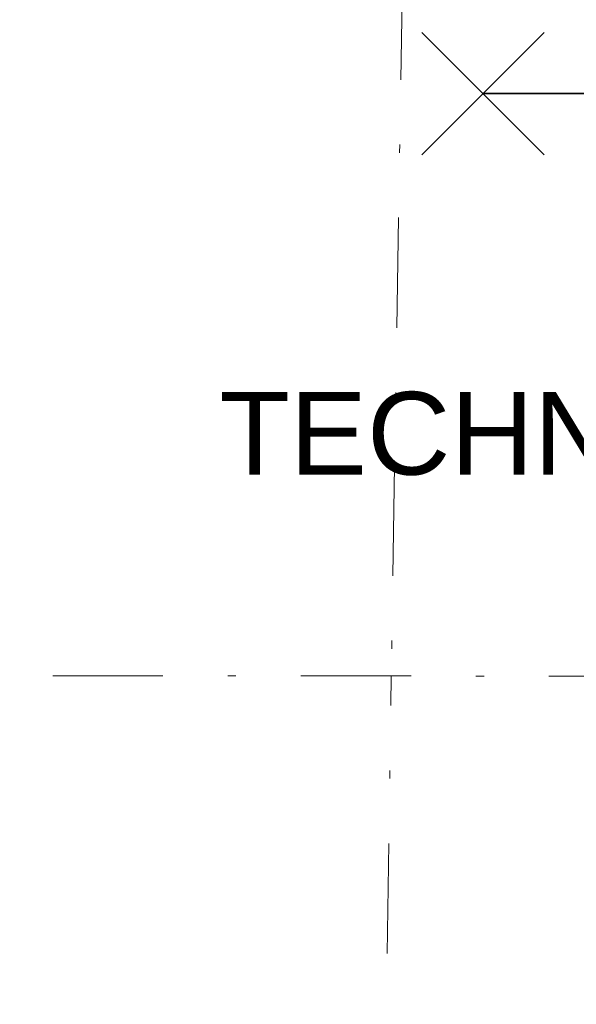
# Model space of a CAD drawing. Header units: millimetres. Extents: x -24674 to 2959, y -2716 to 20653.
# Tile 33 of 161: x -19638 to -18628, y 3675 to 5462. Entities that reach past the tile are written whole.
import ezdxf

# ---------------------------------------------------------------- set-up
doc = ezdxf.new("R2010")
doc.units = ezdxf.units.MM
doc.header["$MEASUREMENT"] = 0
doc.linetypes.add('Čerchovaná', pattern=[450, 200, -117.5, 15, -117.5])
for name, color, linetype in [('9._POHLED ZÁPADNÍ_1_2D prvky - obecné', 7, 'Continuous'), ('9._POHLED ZÁPADNÍ_1_Konstrukce - krov', 7, 'Continuous'), ('9._POHLED ZÁPADNÍ_1_TZB - elektroinstalace', 7, 'Continuous'), ('9._POHLED ZÁPADNÍ_1_Zóny', 7, 'Continuous')]:
    doc.layers.add(name, color=color, linetype=linetype)
doc.styles.add('GENEROVANÝ_STYL_1', font='txt')

msp = doc.modelspace()

# ---------------------------------------------------------------- linework, layer by layer
at = {"layer": '9._POHLED ZÁPADNÍ_1_2D prvky - obecné', "color": 214, "linetype": 'Čerchovaná', "lineweight": 20}
msp.add_line((-20477.7, 4271.9), (-359.7, 4258.9), dxfattribs=at)
at = {"layer": '9._POHLED ZÁPADNÍ_1_Konstrukce - krov', "color": 8, "linetype": 'Čerchovaná', "lineweight": 13}
for p, q in [((-18871.9, 10052.2), (-18963.5, 4271)), ((-19025.5, 167.6), (-18963.5, 4270.9))]:
    msp.add_line(p, q, dxfattribs=at)
at = {"layer": '9._POHLED ZÁPADNÍ_1_TZB - elektroinstalace', "color": 92, "linetype": 'Continuous', "lineweight": 35, "true_color": 0x00d700, "flags": 128}
for points in [[(-18686.2, 5216.6), (-18908.3, 5438.6)], [(-18908.3, 5216.6), (-18686.2, 5438.6)], [(-16922.3, 5327.6), (-18797.3, 5327.6)]]:
    msp.add_lwpolyline(points, dxfattribs=at)

# ---------------------------------------------------------------- texts
at = {"layer": '9._POHLED ZÁPADNÍ_1_Zóny', "color": 154, "linetype": 'Continuous', "lineweight": 13, "insert": (-18099.6, 4786.3), "char_height": 150, "attachment_point": 2, "style": 'GENEROVANÝ_STYL_1'}
msp.add_mtext('\\A1;{\\pqc;\\pt0;\\fArial|b0|i0|c238|p38;TECHNICKÁ MÍSTNOST}', dxfattribs=at)

doc.saveas('drawing.dxf')
